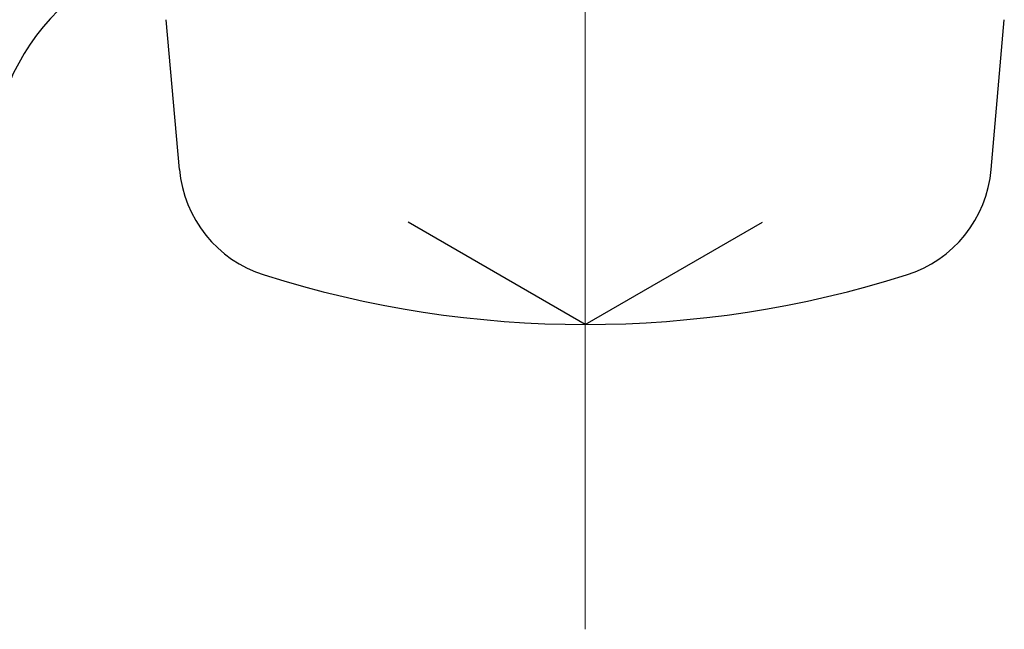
# Model space of a CAD drawing. Header units: millimetres. Extents: x 0 to 1071, y 0 to 742.
# Tile 103 of 128: x 290.46 to 296.93, y 438 to 442. Entities that reach past the tile are written whole.
import ezdxf

# ---------------------------------------------------------------- set-up
doc = ezdxf.new("R2010")
doc.units = ezdxf.units.MM
doc.header["$LTSCALE"] = 0.454724
doc.linetypes.add('CENTER', pattern=[50.8, 31.75, -6.35, 6.35, -6.35])
doc.layers.add('NoLayerName_001', color=7, linetype='Continuous')

msp = doc.modelspace()

# ---------------------------------------------------------------- linework, layer by layer
at = {"layer": 'NoLayerName_001', "color": 4, "linetype": 'CENTER', "lineweight": 13}
msp.add_line((294.1765, 445), (294.1765, 438), dxfattribs=at)
at = {"layer": 'NoLayerName_001', "color": 7, "linetype": 'Continuous', "lineweight": 25}
for p, q in [((291.5124, 441.0181), (291.4265, 442)), ((296.8405, 441.0181), (296.9265, 442)), ((294.1765, 440), (293.0136, 440.6714)), ((294.1765, 440), (295.3394, 440.6714))]:
    msp.add_line(p, q, dxfattribs=at)
at = {"layer": 'NoLayerName_001', "color": 60, "linetype": 'Continuous', "lineweight": 25}
msp.add_arc((291.7765, 441), 1.5, 90, 180, dxfattribs=at)
at = {"layer": 'NoLayerName_001', "color": 7, "linetype": 'Continuous', "lineweight": 25}
for centre, radius, start, end in [((292.3093, 441.0878), 0.8, 185, 252.47322), ((296.0436, 441.0878), 0.8, 287.52678, 355), ((294.1765, 447), 7, 252.47322, 287.52678)]:
    msp.add_arc(centre, radius, start, end, dxfattribs=at)

doc.saveas('drawing.dxf')
